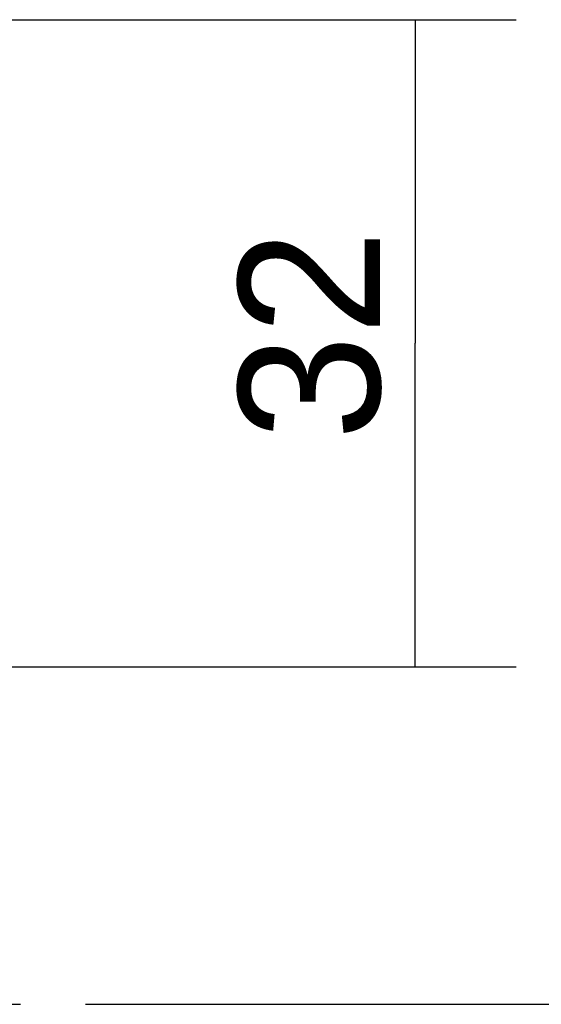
# Model space of a CAD drawing. Header units: millimetres. Extents: x 0 to 210, y 0 to 297.
# Tile 26 of 78: x 111 to 119, y 133 to 147. Entities that reach past the tile are written whole.
import ezdxf
from ezdxf.enums import TextEntityAlignment as Align

# ---------------------------------------------------------------- set-up
doc = ezdxf.new("R2010")
doc.units = ezdxf.units.MM
doc.header["$LTSCALE"] = 19.36
doc.linetypes.add('PHANTOM', pattern=[0.8, 0.45, -0.05, 0.1, -0.05, 0.1, -0.05])
doc.layers.get('0').update_dxf_attribs({"linetype": 'CONTINUOUS'})
doc.layers.add('DEFAULT_3', color=7, linetype='PHANTOM')
doc.layers.add('Z_DIM_2D', color=7, linetype='CONTINUOUS')
doc.styles.add('TEXTSTYLE_3', font='univots.ttf')
doc.dimstyles.new('DIMSTYLE_3', dxfattribs={"dimtxt": 2.1, "dimasz": 3.5, "dimexe": 1.5, "dimexo": 0, "dimgap": 0.525, "dimtad": 1, "dimdec": 1, "dimlfac": 3.333333, "dimdsep": 46, "dimtxsty": 'TEXTSTYLE_3', "dimblk": '_FILLED', "dimblk1": '_FILLED', "dimblk2": '_FILLED', "dimcen": 0.09, "dimclrt": 5, "dimadec": 3, "dimazin": 2, "dimtp": 0.3, "dimtm": 0.3, "dimtfac": 1, "dimtdec": 1, "dimtofl": 0, "dimtmove": 0, "dimatfit": 3, "dimldrblk": '_FILLED', "dimfxl": 1, "dimtolj": 1, "dimarcsym": 0})

# ---------------------------------------------------------------- blocks, each defined once
blk = doc.blocks.new('*D3')
at = {"layer": 'Z_DIM_2D', "color": 2, "linetype": 'CONTINUOUS'}
for p, q in [((108.315, 147.3), (118.476, 147.3)), ((116.976, 147.3), (116.976, 142.495)), ((116.976, 137.691), (116.976, 142.495)), ((110.529, 137.691), (118.476, 137.691))]:
    blk.add_line(p, q, dxfattribs=at)
at = {"layer": 'Z_DIM_2D', "color": 5, "linetype": 'CONTINUOUS', "style": 'TEXTSTYLE_3'}
blk.add_text('32', height=2.1, rotation=90, dxfattribs=at).set_placement((116.451, 142.618), align=Align.CENTER)
blk = doc.blocks.new('_FILLED')
at = {"color": 0, "linetype": 'BYBLOCK'}
blk.add_solid([(0, 0), (-1, 0.125), (-1, -0.125)], dxfattribs=at)
blk = doc.blocks.new('_NONE')

msp = doc.modelspace()

# ---------------------------------------------------------------- linework, layer by layer
at = {"layer": 'DEFAULT_3', "color": 7, "linetype": 'PHANTOM'}
msp.add_line((50.12864, 132.68), (150.12864, 132.68), dxfattribs=at)

# ---------------------------------------------------------------- dimensions: what is measured, and where the dimension line sits
at = {"layer": 'Z_DIM_2D', "color": 2, "linetype": 'CONTINUOUS'}
dim = msp.add_linear_dim(base=(116.97569, 137.69084), p1=(108.31465, 147.30013), p2=(110.52921, 137.69084), angle=270, dimstyle='DIMSTYLE_3', override={"dimblk1": 'NONE', "dimblk2": 'NONE', "dimsah": 1}, dxfattribs=at)
dim.commit()
dim.dimension.update_dxf_attribs({"geometry": '*D3', "text_midpoint": (116.97569, 142.61003), "dimtype": 160})

doc.saveas('drawing.dxf')
